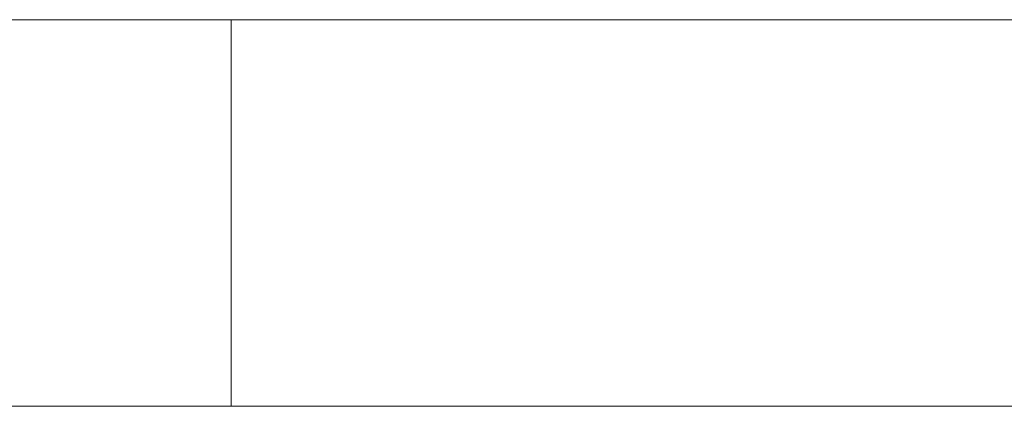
# Model space of a CAD drawing. Header units: centimetres. Extents: x -35.4 to 36.6, y -19.9 to 18.9.
# Tile 40 of 256: x -3.7 to 16.4, y -19.9 to -12. Entities that reach past the tile are written whole.
import ezdxf

# ---------------------------------------------------------------- set-up
doc = ezdxf.new("R2010")
doc.units = ezdxf.units.CM
doc.header["$LTSCALE"] = 2.54
doc.layers.add('Lucido design-1', color=7, linetype='Continuous')

# ---------------------------------------------------------------- blocks, each defined once
blk = doc.blocks.new('Gruppo-1')
at = {"color": 92, "linetype": 'Continuous', "lineweight": 9}
for points, invisible_edges in [([(-35.42, -19.9, 0), (0.631, -19.9, 0), (-23.42, -12, 0), (-35.42, -19.9, 0)], 14), ([(-35.42, -19.9, -1.2), (0.631, -19.9, -1.2), (-23.42, -12, -1.2), (-35.42, -19.9, -1.2)], 14), ([(0.631, -19.9, 0), (0.631, -12, 0), (-23.42, -12, 0), (0.631, -19.9, 0)], 12), ([(0.631, -19.9, -1.2), (0.631, -12, -1.2), (-23.42, -12, -1.2), (0.631, -19.9, -1.2)], 12), ([(24.58, -12, 0), (0.631, -12, 0), (0.631, -19.9, 0), (24.58, -12, 0)], 12), ([(24.58, -12, 0), (0.631, -19.9, 0), (36.58, -19.9, 0), (24.58, -12, 0)], 13), ([(24.58, -12, -1.2), (0.631, -12, -1.2), (0.631, -19.9, -1.2), (24.58, -12, -1.2)], 12), ([(24.58, -12, -1.2), (0.631, -19.9, -1.2), (36.58, -19.9, -1.2), (24.58, -12, -1.2)], 13)]:
    blk.add_3dface(points, dxfattribs=dict(at, invisible_edges=invisible_edges))
for points in [[(-23.42, -12, -1.2), (-23.42, -12, 0), (0.631, -12, 0), (0.631, -12, -1.2)], [(0.631, -12, -1.2), (0.631, -12, 0), (24.58, -12, 0), (24.58, -12, -1.2)], [(0.631, -19.9, -1.2), (0.631, -19.9, 0), (0.631, -12, 0), (0.631, -12, -1.2)], [(0.631, -12, -1.2), (0.631, -12, 0), (0.631, -19.9, 0), (0.631, -19.9, -1.2)], [(0.631, -19.9, -1.2), (0.631, -19.9, 0), (-35.42, -19.9, 0), (-35.42, -19.9, -1.2)], [(36.58, -19.9, -1.2), (36.58, -19.9, 0), (0.631, -19.9, 0), (0.631, -19.9, -1.2)]]:
    blk.add_3dface(points, dxfattribs=at)

msp = doc.modelspace()

# ---------------------------------------------------------------- block references
at = {"layer": 'Lucido design-1', "color": 7}
msp.add_blockref('Gruppo-1', (0, 0), dxfattribs=at)

doc.saveas('drawing.dxf')
